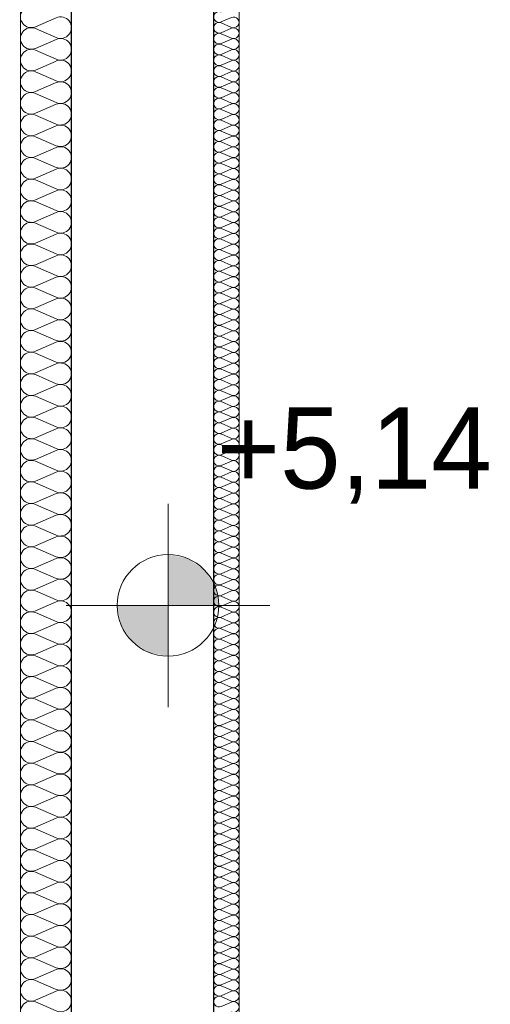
# Model space of a CAD drawing. Extents: x -547885 to -186295, y -25370 to 156194.
# Tile 198 of 256: x -498140 to -497214, y 77875 to 79812. Entities that reach past the tile are written whole.
import ezdxf

# ---------------------------------------------------------------- set-up
doc = ezdxf.new("R2010")
doc.units = 0
doc.header["$MEASUREMENT"] = 0
doc.layers.add('Arch ocieplenie', color=7, linetype='Continuous')
doc.layers.add('INWENT RZĘDNE', color=7, linetype='Continuous')
doc.layers.add('Arch ocieplenie_Nr_Pióra__9', color=7, linetype='Continuous', lineweight=9, true_color=0x3dad99)
doc.layers.add('Arch wykończenie_Nr_Pióra__3', color=7, linetype='Continuous', lineweight=18, true_color=0xff6600)
doc.layers.add('INWENT RZĘDNE_Nr_Pióra__21', color=7, linetype='Continuous', lineweight=9)
doc.layers.add('INWENT.ŚCIANY_Nr_Pióra__1', color=7, linetype='Continuous', lineweight=25)
doc.styles.add('GENERATED_STYLE_4', font='txt')

# ---------------------------------------------------------------- blocks, each defined once
blk = doc.blocks.new('Izolacja cieplna 14_211', base_point=(-497758.3, 80647.6))
at = {"layer": 'Arch ocieplenie_Nr_Pióra__9', "linetype": 'Continuous'}
for p, q in [((-497723.2, 79816.6), (-497743.4, 79807.7)), ((-497743.4, 79805.9), (-497723.2, 79797.1)), ((-497723.2, 79795.3), (-497743.4, 79786.4)), ((-497743.4, 79784.6), (-497723.2, 79775.8)), ((-497723.2, 79774), (-497743.4, 79765.1)), ((-497743.4, 79763.4), (-497723.2, 79754.5)), ((-497723.2, 79752.7), (-497743.4, 79743.9)), ((-497743.4, 79742.1), (-497723.2, 79733.2)), ((-497723.2, 79731.4), (-497743.4, 79722.6)), ((-497743.4, 79720.8), (-497723.2, 79711.9)), ((-497723.2, 79710.1), (-497743.4, 79701.3)), ((-497743.4, 79699.5), (-497723.2, 79690.6)), ((-497723.2, 79688.9), (-497743.4, 79680)), ((-497743.4, 79678.2), (-497723.2, 79669.4)), ((-497723.2, 79667.6), (-497743.4, 79658.7)), ((-497743.4, 79656.9), (-497723.2, 79648.1)), ((-497723.2, 79646.3), (-497743.4, 79637.4)), ((-497743.4, 79635.6), (-497723.2, 79626.8)), ((-497723.2, 79625), (-497743.4, 79616.1)), ((-497743.4, 79614.4), (-497723.2, 79605.5)), ((-497723.2, 79603.7), (-497743.4, 79594.9)), ((-497743.4, 79593.1), (-497723.2, 79584.2)), ((-497723.2, 79582.4), (-497743.4, 79573.6)), ((-497743.4, 79571.8), (-497723.2, 79562.9)), ((-497723.2, 79561.1), (-497743.4, 79552.3)), ((-497743.4, 79550.5), (-497723.2, 79541.6)), ((-497723.2, 79539.9), (-497743.4, 79531)), ((-497743.4, 79529.2), (-497723.2, 79520.4)), ((-497723.2, 79518.6), (-497743.4, 79509.7)), ((-497743.4, 79507.9), (-497723.2, 79499.1)), ((-497723.2, 79497.3), (-497743.4, 79488.4)), ((-497743.4, 79486.6), (-497723.2, 79477.8)), ((-497723.2, 79476), (-497743.4, 79467.1)), ((-497743.4, 79465.4), (-497723.2, 79456.5)), ((-497723.2, 79454.7), (-497743.4, 79445.9)), ((-497743.4, 79444.1), (-497723.2, 79435.2)), ((-497723.2, 79433.4), (-497743.4, 79424.6)), ((-497743.4, 79422.8), (-497723.2, 79413.9)), ((-497723.2, 79412.1), (-497743.4, 79403.3)), ((-497743.4, 79401.5), (-497723.2, 79392.6)), ((-497723.2, 79390.9), (-497743.4, 79382)), ((-497743.4, 79380.2), (-497723.2, 79371.4)), ((-497723.2, 79369.6), (-497743.4, 79360.7)), ((-497743.4, 79358.9), (-497723.2, 79350.1)), ((-497723.2, 79348.3), (-497743.4, 79339.4)), ((-497743.4, 79337.6), (-497723.2, 79328.8)), ((-497723.2, 79327), (-497743.4, 79318.1)), ((-497743.4, 79316.3), (-497723.2, 79307.5)), ((-497723.2, 79305.7), (-497743.4, 79296.9)), ((-497743.4, 79295.1), (-497723.2, 79286.2)), ((-497723.2, 79284.4), (-497743.4, 79275.6)), ((-497743.4, 79273.8), (-497723.2, 79264.9)), ((-497723.2, 79263.1), (-497743.4, 79254.3)), ((-497743.4, 79252.5), (-497723.2, 79243.6)), ((-497723.2, 79241.8), (-497743.4, 79233)), ((-497743.4, 79231.2), (-497723.2, 79222.3)), ((-497723.2, 79220.6), (-497743.4, 79211.7)), ((-497743.4, 79209.9), (-497723.2, 79201.1)), ((-497723.2, 79199.3), (-497743.4, 79190.4)), ((-497743.4, 79188.6), (-497723.2, 79179.8)), ((-497723.2, 79178), (-497743.4, 79169.1)), ((-497743.4, 79167.3), (-497723.2, 79158.5)), ((-497723.2, 79156.7), (-497743.4, 79147.8)), ((-497743.4, 79146.1), (-497723.2, 79137.2)), ((-497723.2, 79135.4), (-497743.4, 79126.6)), ((-497743.4, 79124.8), (-497723.2, 79115.9)), ((-497723.2, 79114.1), (-497743.4, 79105.3)), ((-497743.4, 79103.5), (-497723.2, 79094.6)), ((-497723.2, 79092.8), (-497743.4, 79084)), ((-497743.4, 79082.2), (-497723.2, 79073.3)), ((-497723.2, 79071.6), (-497743.4, 79062.7)), ((-497743.4, 79060.9), (-497723.2, 79052.1)), ((-497723.2, 79050.3), (-497743.4, 79041.4)), ((-497743.4, 79039.6), (-497723.2, 79030.8)), ((-497723.2, 79029), (-497743.4, 79020.1)), ((-497743.4, 79018.3), (-497723.2, 79009.5)), ((-497723.2, 79007.7), (-497743.4, 78998.8)), ((-497743.4, 78997.1), (-497723.2, 78988.2)), ((-497723.2, 78986.4), (-497743.4, 78977.6)), ((-497743.4, 78975.8), (-497723.2, 78966.9)), ((-497723.2, 78965.1), (-497743.4, 78956.3)), ((-497743.4, 78954.5), (-497723.2, 78945.6)), ((-497723.2, 78943.8), (-497743.4, 78935)), ((-497743.4, 78933.2), (-497723.2, 78924.3)), ((-497723.2, 78922.6), (-497743.4, 78913.7)), ((-497743.4, 78911.9), (-497723.2, 78903.1)), ((-497723.2, 78901.3), (-497743.4, 78892.4)), ((-497743.4, 78890.6), (-497723.2, 78881.8)), ((-497723.2, 78880), (-497743.4, 78871.1)), ((-497743.4, 78869.3), (-497723.2, 78860.5)), ((-497723.2, 78858.7), (-497743.4, 78849.8)), ((-497743.4, 78848.1), (-497723.2, 78839.2)), ((-497723.2, 78837.4), (-497743.4, 78828.6)), ((-497743.4, 78826.8), (-497723.2, 78817.9)), ((-497723.2, 78816.1), (-497743.4, 78807.3)), ((-497743.4, 78805.5), (-497723.2, 78796.6)), ((-497723.2, 78794.8), (-497743.4, 78786)), ((-497743.4, 78784.2), (-497723.2, 78775.3)), ((-497723.2, 78773.5), (-497743.4, 78764.7)), ((-497743.4, 78762.9), (-497723.2, 78754.1)), ((-497723.2, 78752.3), (-497743.4, 78743.4)), ((-497743.4, 78741.6), (-497723.2, 78732.8)), ((-497723.2, 78731), (-497743.4, 78722.1)), ((-497743.4, 78720.3), (-497723.2, 78711.5)), ((-497723.2, 78709.7), (-497743.4, 78700.8)), ((-497743.4, 78699), (-497723.2, 78690.2)), ((-497723.2, 78688.4), (-497743.4, 78679.5)), ((-497743.4, 78677.8), (-497723.2, 78668.9)), ((-497723.2, 78667.1), (-497743.4, 78658.3)), ((-497743.4, 78656.5), (-497723.2, 78647.6)), ((-497723.2, 78645.8), (-497743.4, 78637)), ((-497743.4, 78635.2), (-497723.2, 78626.3)), ((-497723.2, 78624.5), (-497743.4, 78615.7)), ((-497743.4, 78613.9), (-497723.2, 78605)), ((-497723.2, 78603.3), (-497743.4, 78594.4)), ((-497743.4, 78592.6), (-497723.2, 78583.8)), ((-497723.2, 78582), (-497743.4, 78573.1)), ((-497743.4, 78571.3), (-497723.2, 78562.5)), ((-497723.2, 78560.7), (-497743.4, 78551.8)), ((-497743.4, 78550), (-497723.2, 78541.2)), ((-497723.2, 78539.4), (-497743.4, 78530.5)), ((-497743.4, 78528.8), (-497723.2, 78519.9)), ((-497723.2, 78518.1), (-497743.4, 78509.3)), ((-497743.4, 78507.5), (-497723.2, 78498.6)), ((-497723.2, 78496.8), (-497743.4, 78488)), ((-497743.4, 78486.2), (-497723.2, 78477.3)), ((-497723.2, 78475.5), (-497743.4, 78466.7)), ((-497743.4, 78464.9), (-497723.2, 78456)), ((-497723.2, 78454.3), (-497743.4, 78445.4)), ((-497743.4, 78443.6), (-497723.2, 78434.8)), ((-497723.2, 78433), (-497743.4, 78424.1)), ((-497743.4, 78422.3), (-497723.2, 78413.5)), ((-497723.2, 78411.7), (-497743.4, 78402.8)), ((-497743.4, 78401), (-497723.2, 78392.2)), ((-497723.2, 78390.4), (-497743.4, 78381.5)), ((-497743.4, 78379.8), (-497723.2, 78370.9)), ((-497723.2, 78369.1), (-497743.4, 78360.3)), ((-497743.4, 78358.5), (-497723.2, 78349.6)), ((-497723.2, 78347.8), (-497743.4, 78339)), ((-497743.4, 78337.2), (-497723.2, 78328.3)), ((-497723.2, 78326.5), (-497743.4, 78317.7)), ((-497743.4, 78315.9), (-497723.2, 78307)), ((-497723.2, 78305.3), (-497743.4, 78296.4)), ((-497743.4, 78294.6), (-497723.2, 78285.8)), ((-497723.2, 78284), (-497743.4, 78275.1)), ((-497743.4, 78273.3), (-497723.2, 78264.5)), ((-497723.2, 78262.7), (-497743.4, 78253.8)), ((-497743.4, 78252), (-497723.2, 78243.2)), ((-497723.2, 78241.4), (-497743.4, 78232.5)), ((-497743.4, 78230.8), (-497723.2, 78221.9)), ((-497723.2, 78220.1), (-497743.4, 78211.3)), ((-497743.4, 78209.5), (-497723.2, 78200.6)), ((-497723.2, 78198.8), (-497743.4, 78190)), ((-497743.4, 78188.2), (-497723.2, 78179.3)), ((-497723.2, 78177.5), (-497743.4, 78168.7)), ((-497743.4, 78166.9), (-497723.2, 78158)), ((-497723.2, 78156.2), (-497743.4, 78147.4)), ((-497743.4, 78145.6), (-497723.2, 78136.8)), ((-497723.2, 78135), (-497743.4, 78126.1)), ((-497743.4, 78124.3), (-497723.2, 78115.5)), ((-497723.2, 78113.7), (-497743.4, 78104.8)), ((-497743.4, 78103), (-497723.2, 78094.2)), ((-497723.2, 78092.4), (-497743.4, 78083.5)), ((-497743.4, 78081.7), (-497723.2, 78072.9)), ((-497723.2, 78071.1), (-497743.4, 78062.2)), ((-497743.4, 78060.5), (-497723.2, 78051.6)), ((-497723.2, 78049.8), (-497743.4, 78041)), ((-497743.4, 78039.2), (-497723.2, 78030.3)), ((-497723.2, 78028.5), (-497743.4, 78019.7)), ((-497743.4, 78017.9), (-497723.2, 78009)), ((-497723.2, 78007.2), (-497743.4, 77998.4)), ((-497743.4, 77996.6), (-497723.2, 77987.7)), ((-497723.2, 77986), (-497743.4, 77977.1)), ((-497743.4, 77975.3), (-497723.2, 77966.5)), ((-497723.2, 77964.7), (-497743.4, 77955.8)), ((-497743.4, 77954), (-497723.2, 77945.2)), ((-497723.2, 77943.4), (-497743.4, 77934.5)), ((-497743.4, 77932.7), (-497723.2, 77923.9)), ((-497723.2, 77922.1), (-497743.4, 77913.2)), ((-497743.4, 77911.5), (-497723.2, 77902.6)), ((-497723.2, 77900.8), (-497743.4, 77892)), ((-497743.4, 77890.2), (-497723.2, 77881.3)), ((-497723.2, 77879.5), (-497743.4, 77870.7))]:
    blk.add_line(p, q, dxfattribs=at)
for centre, start_param, end_param in [((-497747.7, 79817.5), 2.7288, 6.695979), ((-497719, 79806.8), 5.870392, 9.837571), ((-497747.7, 79796.2), 2.7288, 6.695979), ((-497719, 79785.5), 5.870392, 9.837571), ((-497747.7, 79774.9), 2.7288, 6.695979), ((-497719, 79764.3), 5.870392, 9.837571), ((-497747.7, 79753.6), 2.7288, 6.695979), ((-497719, 79743), 5.870392, 9.837571), ((-497747.7, 79732.3), 2.7288, 6.695979), ((-497719, 79721.7), 5.870392, 9.837571), ((-497747.7, 79711), 2.7288, 6.695979), ((-497747.7, 79689.8), 2.7288, 6.695979), ((-497719, 79700.4), 5.870392, 9.837571), ((-497747.7, 79668.5), 2.7288, 6.695979), ((-497719, 79679.1), 5.870392, 9.837571), ((-497747.7, 79647.2), 2.7288, 6.695979), ((-497719, 79657.8), 5.870392, 9.837571), ((-497747.7, 79625.9), 2.7288, 6.695979), ((-497719, 79636.5), 5.870392, 9.837571), ((-497747.7, 79604.6), 2.7288, 6.695979), ((-497719, 79615.2), 5.870392, 9.837571), ((-497719, 79594), 5.870392, 9.837571), ((-497747.7, 79583.3), 2.7288, 6.695979), ((-497719, 79572.7), 5.870392, 9.837571), ((-497747.7, 79562), 2.7288, 6.695979), ((-497719, 79551.4), 5.870392, 9.837571), ((-497747.7, 79540.7), 2.7288, 6.695979), ((-497719, 79530.1), 5.870392, 9.837571), ((-497747.7, 79519.5), 2.7288, 6.695979), ((-497719, 79508.8), 5.870392, 9.837571), ((-497747.7, 79498.2), 2.7288, 6.695979), ((-497719, 79487.5), 5.870392, 9.837571), ((-497747.7, 79476.9), 2.7288, 6.695979), ((-497747.7, 79455.6), 2.7288, 6.695979), ((-497719, 79466.2), 5.870392, 9.837571), ((-497747.7, 79434.3), 2.7288, 6.695979), ((-497719, 79445), 5.870392, 9.837571), ((-497747.7, 79413), 2.7288, 6.695979), ((-497719, 79423.7), 5.870392, 9.837571), ((-497747.7, 79391.7), 2.7288, 6.695979), ((-497719, 79402.4), 5.870392, 9.837571), ((-497719, 79381.1), 5.870392, 9.837571), ((-497747.7, 79370.5), 2.7288, 6.695979), ((-497719, 79359.8), 5.870392, 9.837571), ((-497747.7, 79349.2), 2.7288, 6.695979), ((-497719, 79338.5), 5.870392, 9.837571), ((-497747.7, 79327.9), 2.7288, 6.695979), ((-497719, 79317.2), 5.870392, 9.837571), ((-497747.7, 79306.6), 2.7288, 6.695979), ((-497719, 79296), 5.870392, 9.837571), ((-497747.7, 79285.3), 2.7288, 6.695979), ((-497719, 79274.7), 5.870392, 9.837571), ((-497747.7, 79264), 2.7288, 6.695979), ((-497747.7, 79242.7), 2.7288, 6.695979), ((-497719, 79253.4), 5.870392, 9.837571), ((-497747.7, 79221.5), 2.7288, 6.695979), ((-497719, 79232.1), 5.870392, 9.837571), ((-497747.7, 79200.2), 2.7288, 6.695979), ((-497719, 79210.8), 5.870392, 9.837571), ((-497747.7, 79178.9), 2.7288, 6.695979), ((-497719, 79189.5), 5.870392, 9.837571), ((-497719, 79168.2), 5.870392, 9.837571), ((-497747.7, 79157.6), 2.7288, 6.695979), ((-497719, 79147), 5.870392, 9.837571), ((-497747.7, 79136.3), 2.7288, 6.695979), ((-497719, 79125.7), 5.870392, 9.837571), ((-497747.7, 79115), 2.7288, 6.695979), ((-497719, 79104.4), 5.870392, 9.837571), ((-497747.7, 79093.7), 2.7288, 6.695979), ((-497719, 79083.1), 5.870392, 9.837571), ((-497747.7, 79072.5), 2.7288, 6.695979), ((-497719, 79061.8), 5.870392, 9.837571), ((-497747.7, 79051.2), 2.7288, 6.695979), ((-497747.7, 79029.9), 2.7288, 6.695979), ((-497719, 79040.5), 5.870392, 9.837571), ((-497747.7, 79008.6), 2.7288, 6.695979), ((-497719, 79019.2), 5.870392, 9.837571), ((-497747.7, 78987.3), 2.7288, 6.695979), ((-497719, 78997.9), 5.870392, 9.837571), ((-497747.7, 78966), 2.7288, 6.695979), ((-497719, 78976.7), 5.870392, 9.837571), ((-497719, 78955.4), 5.870392, 9.837571), ((-497747.7, 78944.7), 2.7288, 6.695979), ((-497719, 78934.1), 5.870392, 9.837571), ((-497747.7, 78923.4), 2.7288, 6.695979), ((-497719, 78912.8), 5.870392, 9.837571), ((-497747.7, 78902.2), 2.7288, 6.695979), ((-497719, 78891.5), 5.870392, 9.837571), ((-497747.7, 78880.9), 2.7288, 6.695979), ((-497719, 78870.2), 5.870392, 9.837571), ((-497747.7, 78859.6), 2.7288, 6.695979), ((-497719, 78848.9), 5.870392, 9.837571), ((-497747.7, 78838.3), 2.7288, 6.695979), ((-497747.7, 78817), 2.7288, 6.695979), ((-497719, 78827.7), 5.870392, 9.837571), ((-497747.7, 78795.7), 2.7288, 6.695979), ((-497719, 78806.4), 5.870392, 9.837571), ((-497747.7, 78774.4), 2.7288, 6.695979), ((-497719, 78785.1), 5.870392, 9.837571), ((-497747.7, 78753.2), 2.7288, 6.695979), ((-497719, 78763.8), 5.870392, 9.837571), ((-497747.7, 78731.9), 2.7288, 6.695979), ((-497719, 78742.5), 5.870392, 9.837571), ((-497719, 78721.2), 5.870392, 9.837571), ((-497747.7, 78710.6), 2.7288, 6.695979), ((-497719, 78699.9), 5.870392, 9.837571), ((-497747.7, 78689.3), 2.7288, 6.695979), ((-497719, 78678.7), 5.870392, 9.837571), ((-497747.7, 78668), 2.7288, 6.695979), ((-497719, 78657.4), 5.870392, 9.837571), ((-497747.7, 78646.7), 2.7288, 6.695979), ((-497719, 78636.1), 5.870392, 9.837571), ((-497747.7, 78625.4), 2.7288, 6.695979), ((-497747.7, 78604.2), 2.7288, 6.695979), ((-497719, 78614.8), 5.870392, 9.837571), ((-497747.7, 78582.9), 2.7288, 6.695979), ((-497719, 78593.5), 5.870392, 9.837571), ((-497747.7, 78561.6), 2.7288, 6.695979), ((-497719, 78572.2), 5.870392, 9.837571), ((-497747.7, 78540.3), 2.7288, 6.695979), ((-497719, 78550.9), 5.870392, 9.837571), ((-497747.7, 78519), 2.7288, 6.695979), ((-497719, 78529.7), 5.870392, 9.837571), ((-497719, 78508.4), 5.870392, 9.837571), ((-497747.7, 78497.7), 2.7288, 6.695979), ((-497719, 78487.1), 5.870392, 9.837571), ((-497747.7, 78476.4), 2.7288, 6.695979), ((-497719, 78465.8), 5.870392, 9.837571), ((-497747.7, 78455.2), 2.7288, 6.695979), ((-497719, 78444.5), 5.870392, 9.837571), ((-497747.7, 78433.9), 2.7288, 6.695979), ((-497719, 78423.2), 5.870392, 9.837571), ((-497747.7, 78412.6), 2.7288, 6.695979), ((-497747.7, 78391.3), 2.7288, 6.695979), ((-497719, 78401.9), 5.870392, 9.837571), ((-497747.7, 78370), 2.7288, 6.695979), ((-497719, 78380.6), 5.870392, 9.837571), ((-497747.7, 78348.7), 2.7288, 6.695979), ((-497719, 78359.4), 5.870392, 9.837571), ((-497747.7, 78327.4), 2.7288, 6.695979), ((-497719, 78338.1), 5.870392, 9.837571), ((-497747.7, 78306.1), 2.7288, 6.695979), ((-497719, 78316.8), 5.870392, 9.837571), ((-497719, 78295.5), 5.870392, 9.837571), ((-497747.7, 78284.9), 2.7288, 6.695979), ((-497719, 78274.2), 5.870392, 9.837571), ((-497747.7, 78263.6), 2.7288, 6.695979), ((-497719, 78252.9), 5.870392, 9.837571), ((-497747.7, 78242.3), 2.7288, 6.695979), ((-497719, 78231.6), 5.870392, 9.837571), ((-497747.7, 78221), 2.7288, 6.695979), ((-497719, 78210.4), 5.870392, 9.837571), ((-497747.7, 78199.7), 2.7288, 6.695979), ((-497747.7, 78178.4), 2.7288, 6.695979), ((-497719, 78189.1), 5.870392, 9.837571), ((-497747.7, 78157.1), 2.7288, 6.695979), ((-497719, 78167.8), 5.870392, 9.837571), ((-497747.7, 78135.9), 2.7288, 6.695979), ((-497719, 78146.5), 5.870392, 9.837571), ((-497747.7, 78114.6), 2.7288, 6.695979), ((-497719, 78125.2), 5.870392, 9.837571), ((-497747.7, 78093.3), 2.7288, 6.695979), ((-497719, 78103.9), 5.870392, 9.837571), ((-497719, 78082.6), 5.870392, 9.837571), ((-497747.7, 78072), 2.7288, 6.695979), ((-497719, 78061.4), 5.870392, 9.837571), ((-497747.7, 78050.7), 2.7288, 6.695979), ((-497719, 78040.1), 5.870392, 9.837571), ((-497747.7, 78029.4), 2.7288, 6.695979), ((-497719, 78018.8), 5.870392, 9.837571), ((-497747.7, 78008.1), 2.7288, 6.695979), ((-497719, 77997.5), 5.870392, 9.837571), ((-497747.7, 77986.9), 2.7288, 6.695979), ((-497747.7, 77965.6), 2.7288, 6.695979), ((-497719, 77976.2), 5.870392, 9.837571), ((-497747.7, 77944.3), 2.7288, 6.695979), ((-497719, 77954.9), 5.870392, 9.837571), ((-497747.7, 77923), 2.7288, 6.695979), ((-497719, 77933.6), 5.870392, 9.837571), ((-497747.7, 77901.7), 2.7288, 6.695979), ((-497719, 77912.4), 5.870392, 9.837571), ((-497747.7, 77880.4), 2.7288, 6.695979), ((-497719, 77891.1), 5.870392, 9.837571), ((-497719, 77869.8), 5.870392, 9.837571)]:
    blk.add_ellipse(centre, major_axis=(0, -10.6), ratio=0.999134, start_param=start_param, end_param=end_param, dxfattribs=at)
blk = doc.blocks.new('Izolacja cieplna 14_217', base_point=(-498038.3, 80647.6))
at = {"layer": 'Arch ocieplenie_Nr_Pióra__9', "linetype": 'Continuous'}
for p, q in [((-498068.1, 79816), (-498108.5, 79798.3)), ((-498108.5, 79794.7), (-498068.1, 79777)), ((-498068.1, 79773.4), (-498108.5, 79755.7)), ((-498108.5, 79752.1), (-498068.1, 79734.4)), ((-498068.1, 79730.8), (-498108.5, 79713.1)), ((-498108.5, 79709.6), (-498068.1, 79691.9)), ((-498068.1, 79688.3), (-498108.5, 79670.6)), ((-498108.5, 79667), (-498068.1, 79649.3)), ((-498068.1, 79645.7), (-498108.5, 79628)), ((-498108.5, 79624.4), (-498068.1, 79606.7)), ((-498068.1, 79603.2), (-498108.5, 79585.5)), ((-498108.5, 79581.9), (-498068.1, 79564.2)), ((-498068.1, 79560.6), (-498108.5, 79542.9)), ((-498108.5, 79539.3), (-498068.1, 79521.6)), ((-498068.1, 79518.1), (-498108.5, 79500.4)), ((-498108.5, 79496.8), (-498068.1, 79479.1)), ((-498068.1, 79475.5), (-498108.5, 79457.8)), ((-498108.5, 79454.2), (-498068.1, 79436.5)), ((-498068.1, 79432.9), (-498108.5, 79415.2)), ((-498108.5, 79411.7), (-498068.1, 79394)), ((-498068.1, 79390.4), (-498108.5, 79372.7)), ((-498108.5, 79369.1), (-498068.1, 79351.4)), ((-498068.1, 79347.8), (-498108.5, 79330.1)), ((-498108.5, 79326.5), (-498068.1, 79308.8)), ((-498068.1, 79305.3), (-498108.5, 79287.6)), ((-498108.5, 79284), (-498068.1, 79266.3)), ((-498068.1, 79262.7), (-498108.5, 79245)), ((-498108.5, 79241.4), (-498068.1, 79223.7)), ((-498068.1, 79220.1), (-498108.5, 79202.4)), ((-498108.5, 79198.9), (-498068.1, 79181.2)), ((-498068.1, 79177.6), (-498108.5, 79159.9)), ((-498108.5, 79156.3), (-498068.1, 79138.6)), ((-498068.1, 79135), (-498108.5, 79117.3)), ((-498108.5, 79113.8), (-498068.1, 79096)), ((-498068.1, 79092.5), (-498108.5, 79074.8)), ((-498108.5, 79071.2), (-498068.1, 79053.5)), ((-498068.1, 79049.9), (-498108.5, 79032.2)), ((-498108.5, 79028.6), (-498068.1, 79010.9)), ((-498068.1, 79007.4), (-498108.5, 78989.7)), ((-498108.5, 78986.1), (-498068.1, 78968.4)), ((-498068.1, 78964.8), (-498108.5, 78947.1)), ((-498108.5, 78943.5), (-498068.1, 78925.8)), ((-498068.1, 78922.2), (-498108.5, 78904.5)), ((-498108.5, 78901), (-498068.1, 78883.3)), ((-498068.1, 78879.7), (-498108.5, 78862)), ((-498108.5, 78858.4), (-498068.1, 78840.7)), ((-498068.1, 78837.1), (-498108.5, 78819.4)), ((-498108.5, 78815.8), (-498068.1, 78798.1)), ((-498068.1, 78794.6), (-498108.5, 78776.9)), ((-498108.5, 78773.3), (-498068.1, 78755.6)), ((-498068.1, 78752), (-498108.5, 78734.3)), ((-498108.5, 78730.7), (-498068.1, 78713)), ((-498068.1, 78709.4), (-498108.5, 78691.7)), ((-498108.5, 78688.2), (-498068.1, 78670.5)), ((-498068.1, 78666.9), (-498108.5, 78649.2)), ((-498108.5, 78645.6), (-498068.1, 78627.9)), ((-498068.1, 78624.3), (-498108.5, 78606.6)), ((-498108.5, 78603.1), (-498068.1, 78585.3)), ((-498068.1, 78581.8), (-498108.5, 78564.1)), ((-498108.5, 78560.5), (-498068.1, 78542.8)), ((-498068.1, 78539.2), (-498108.5, 78521.5)), ((-498108.5, 78517.9), (-498068.1, 78500.2)), ((-498068.1, 78496.7), (-498108.5, 78479)), ((-498108.5, 78475.4), (-498068.1, 78457.7)), ((-498068.1, 78454.1), (-498108.5, 78436.4)), ((-498108.5, 78432.8), (-498068.1, 78415.1)), ((-498068.1, 78411.5), (-498108.5, 78393.8)), ((-498108.5, 78390.3), (-498068.1, 78372.6)), ((-498068.1, 78369), (-498108.5, 78351.3)), ((-498108.5, 78347.7), (-498068.1, 78330)), ((-498068.1, 78326.4), (-498108.5, 78308.7)), ((-498108.5, 78305.1), (-498068.1, 78287.4)), ((-498068.1, 78283.9), (-498108.5, 78266.2)), ((-498108.5, 78262.6), (-498068.1, 78244.9)), ((-498068.1, 78241.3), (-498108.5, 78223.6)), ((-498108.5, 78220), (-498068.1, 78202.3)), ((-498068.1, 78198.8), (-498108.5, 78181)), ((-498108.5, 78177.5), (-498068.1, 78159.8)), ((-498068.1, 78156.2), (-498108.5, 78138.5)), ((-498108.5, 78134.9), (-498068.1, 78117.2)), ((-498068.1, 78113.6), (-498108.5, 78095.9)), ((-498108.5, 78092.4), (-498068.1, 78074.7)), ((-498068.1, 78071.1), (-498108.5, 78053.4)), ((-498108.5, 78049.8), (-498068.1, 78032.1)), ((-498068.1, 78028.5), (-498108.5, 78010.8)), ((-498108.5, 78007.2), (-498068.1, 77989.5)), ((-498068.1, 77986), (-498108.5, 77968.3)), ((-498108.5, 77964.7), (-498068.1, 77947)), ((-498068.1, 77943.4), (-498108.5, 77925.7)), ((-498108.5, 77922.1), (-498068.1, 77904.4)), ((-498068.1, 77900.8), (-498108.5, 77883.1)), ((-498108.5, 77879.6), (-498068.1, 77861.9))]:
    blk.add_line(p, q, dxfattribs=at)
for centre, start_param, end_param in [((-498117.1, 79817.7), 2.728799, 6.695979), ((-498059.6, 79796.5), 5.870392, 9.837571), ((-498117.1, 79775.2), 2.728799, 6.695979), ((-498059.6, 79753.9), 5.870392, 9.837571), ((-498117.1, 79732.6), 2.728799, 6.695979), ((-498059.6, 79711.4), 5.870392, 9.837571), ((-498117.1, 79690.1), 2.728799, 6.695979), ((-498059.6, 79668.8), 5.870392, 9.837571), ((-498117.1, 79647.5), 2.728799, 6.695979), ((-498059.6, 79626.2), 5.870392, 9.837571), ((-498117.1, 79605), 2.728799, 6.695979), ((-498059.6, 79583.7), 5.870392, 9.837571), ((-498117.1, 79562.4), 2.728799, 6.695979), ((-498059.6, 79541.1), 5.870392, 9.837571), ((-498117.1, 79519.8), 2.728799, 6.695979), ((-498059.6, 79498.6), 5.870392, 9.837571), ((-498117.1, 79477.3), 2.728799, 6.695979), ((-498059.6, 79456), 5.870392, 9.837571), ((-498117.1, 79434.7), 2.728799, 6.695979), ((-498059.6, 79413.4), 5.870392, 9.837571), ((-498117.1, 79392.2), 2.728799, 6.695979), ((-498059.6, 79370.9), 5.870392, 9.837571), ((-498117.1, 79349.6), 2.728799, 6.695979), ((-498059.6, 79328.3), 5.870392, 9.837571), ((-498117.1, 79307.1), 2.728799, 6.695979), ((-498059.6, 79285.8), 5.870392, 9.837571), ((-498117.1, 79264.5), 2.728799, 6.695979), ((-498059.6, 79243.2), 5.870392, 9.837571), ((-498117.1, 79221.9), 2.728799, 6.695979), ((-498059.6, 79200.7), 5.870392, 9.837571), ((-498117.1, 79179.4), 2.728799, 6.695979), ((-498059.6, 79158.1), 5.870392, 9.837571), ((-498117.1, 79136.8), 2.728799, 6.695979), ((-498059.6, 79115.5), 5.870392, 9.837571), ((-498117.1, 79094.3), 2.728799, 6.695979), ((-498059.6, 79073), 5.870392, 9.837571), ((-498117.1, 79051.7), 2.728799, 6.695979), ((-498059.6, 79030.4), 5.870392, 9.837571), ((-498117.1, 79009.1), 2.728799, 6.695979), ((-498059.6, 78987.9), 5.870392, 9.837571), ((-498117.1, 78966.6), 2.728799, 6.695979), ((-498059.6, 78945.3), 5.870392, 9.837571), ((-498117.1, 78924), 2.728799, 6.695979), ((-498059.6, 78902.7), 5.870392, 9.837571), ((-498117.1, 78881.5), 2.728799, 6.695979), ((-498059.6, 78860.2), 5.870392, 9.837571), ((-498117.1, 78838.9), 2.728799, 6.695979), ((-498059.6, 78817.6), 5.870392, 9.837571), ((-498117.1, 78796.4), 2.728799, 6.695979), ((-498059.6, 78775.1), 5.870392, 9.837571), ((-498117.1, 78753.8), 2.728799, 6.695979), ((-498059.6, 78732.5), 5.870392, 9.837571), ((-498117.1, 78711.2), 2.728799, 6.695979), ((-498059.6, 78690), 5.870392, 9.837571), ((-498117.1, 78668.7), 2.728799, 6.695979), ((-498059.6, 78647.4), 5.870392, 9.837571), ((-498117.1, 78626.1), 2.728799, 6.695979), ((-498059.6, 78604.8), 5.870392, 9.837571), ((-498117.1, 78583.6), 2.728799, 6.695979), ((-498059.6, 78562.3), 5.870392, 9.837571), ((-498117.1, 78541), 2.728799, 6.695979), ((-498059.6, 78519.7), 5.870392, 9.837571), ((-498117.1, 78498.4), 2.728799, 6.695979), ((-498059.6, 78477.2), 5.870392, 9.837571), ((-498117.1, 78455.9), 2.728799, 6.695979), ((-498059.6, 78434.6), 5.870392, 9.837571), ((-498117.1, 78413.3), 2.728799, 6.695979), ((-498059.6, 78392.1), 5.870392, 9.837571), ((-498117.1, 78370.8), 2.728799, 6.695979), ((-498059.6, 78349.5), 5.870392, 9.837571), ((-498117.1, 78328.2), 2.728799, 6.695979), ((-498059.6, 78306.9), 5.870392, 9.837571), ((-498117.1, 78285.7), 2.728799, 6.695979), ((-498059.6, 78264.4), 5.870392, 9.837571), ((-498117.1, 78243.1), 2.728799, 6.695979), ((-498059.6, 78221.8), 5.870392, 9.837571), ((-498117.1, 78200.5), 2.728799, 6.695979), ((-498059.6, 78179.3), 5.870392, 9.837571), ((-498117.1, 78158), 2.728799, 6.695979), ((-498059.6, 78136.7), 5.870392, 9.837571), ((-498117.1, 78115.4), 2.728799, 6.695979), ((-498059.6, 78094.1), 5.870392, 9.837571), ((-498117.1, 78072.9), 2.728799, 6.695979), ((-498059.6, 78051.6), 5.870392, 9.837571), ((-498117.1, 78030.3), 2.728799, 6.695979), ((-498059.6, 78009), 5.870392, 9.837571), ((-498117.1, 77987.7), 2.728799, 6.695979), ((-498059.6, 77966.5), 5.870392, 9.837571), ((-498117.1, 77945.2), 2.728799, 6.695979), ((-498059.6, 77923.9), 5.870392, 9.837571), ((-498117.1, 77902.6), 2.728799, 6.695979), ((-498059.6, 77881.4), 5.870392, 9.837571), ((-498117.1, 77860.1), 2.728799, 6.695979)]:
    blk.add_ellipse(centre, major_axis=(0, -21.3), ratio=0.999466, start_param=start_param, end_param=end_param, dxfattribs=at)
blk = doc.blocks.new('Koty wysokościowe_34', base_point=(-497848.1, 78659.9))
at = {"layer": 'INWENT RZĘDNE_Nr_Pióra__21', "linetype": 'Continuous'}
for points in [[(-497848.1, 78659.9), (-497748.1, 78659.9), (-497755.7, 78698.2), (-497777.4, 78730.6), (-497809.8, 78752.3), (-497848.1, 78759.9)], [(-497848.1, 78659.9), (-497948.1, 78659.9), (-497940.5, 78621.7), (-497918.8, 78589.2), (-497886.3, 78567.5), (-497848.1, 78559.9)]]:
    blk.add_hatch(color=256, dxfattribs=at).paths.add_polyline_path(points, flags=0)
for p, q in [((-497848.1, 78459.9), (-497848.1, 78859.9)), ((-498048.1, 78659.9), (-497648.1, 78659.9))]:
    blk.add_line(p, q, dxfattribs=at)
blk.add_circle((-497848.1, 78659.9), 100, dxfattribs=at)
at = {"layer": 'INWENT RZĘDNE_Nr_Pióra__21', "insert": (-497752.7, 78859.9), "char_height": 160, "attachment_point": 7, "style": 'GENERATED_STYLE_4'}
blk.add_mtext('{+5,14}', dxfattribs=at)

msp = doc.modelspace()

# ---------------------------------------------------------------- linework, layer by layer
at = {"layer": 'Arch wykończenie_Nr_Pióra__3', "linetype": 'Continuous'}
for p, q in [((-498138.3, 68837.6), (-498138.3, 81147.6)), ((-497708.3, 68837.6), (-497708.3, 81147.6))]:
    msp.add_line(p, q, dxfattribs=at)
at = {"layer": 'INWENT.ŚCIANY_Nr_Pióra__1', "linetype": 'Continuous'}
for p, q in [((-498038.3, 81012.6), (-498038.3, 68897.6)), ((-497758.3, 68897.6), (-497758.3, 81012.6))]:
    msp.add_line(p, q, dxfattribs=at)

# ---------------------------------------------------------------- block references
at = {"layer": 'Arch ocieplenie', "color": 104, "linetype": 'Continuous', "lineweight": 13, "true_color": 0x029e21}
for name, p in [('Izolacja cieplna 14_217', (-498038.3, 80647.6)), ('Izolacja cieplna 14_211', (-497758.3, 80647.6))]:
    msp.add_blockref(name, p, dxfattribs=at)
at = {"layer": 'INWENT RZĘDNE'}
msp.add_blockref('Koty wysokościowe_34', (-497848.1, 78659.9), dxfattribs=at)

doc.saveas('drawing.dxf')
